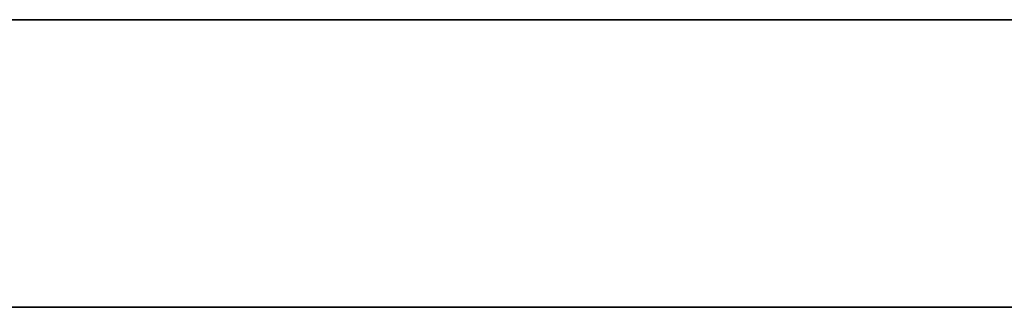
# Model space of a CAD drawing. Header units: millimetres. Extents: x -1100 to 1100, y -7 to 710.
# Tile 141 of 256: x -331.11 to -315.7, y 705.5 to 710. Entities that reach past the tile are written whole.
import ezdxf

# ---------------------------------------------------------------- set-up
doc = ezdxf.new("R2010")
doc.units = ezdxf.units.MM
doc.header["$MEASUREMENT"] = 0
doc.layers.add('IGES LEVEL 15', color=7, linetype='Continuous')

msp = doc.modelspace()

# ---------------------------------------------------------------- linework, layer by layer
at = {"layer": 'IGES LEVEL 15'}
for points in [[(-1100, 710, 0), (-1100, 710, 1200), (1100, 710, 1200), (1100, 710, 0)], [(1100, 710, 0), (1100, 710, -1200), (-1100, 710, -1200), (-1100, 710, 0)]]:
    msp.add_rational_spline(points, [1, 0.333333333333, 0.333333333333, 1], degree=3, dxfattribs=at)
at = {"layer": 'IGES LEVEL 15', "color": 253}
for points in [[(-1100, 710, 0), (-1100, 710, 1200), (1100, 710, 1200), (1100, 710, 0)], [(1100, 710, 0), (1100, 710, -1200), (-1100, 710, -1200), (-1100, 710, 0)], [(-1100, 710, 0), (-1100, 710, 1200), (1100, 710, 1200), (1100, 710, 0)], [(1100, 710, 0), (1100, 710, -1200), (-1100, 710, -1200), (-1100, 710, 0)], [(-1100, 705.5, 0), (-1100, 705.5, 1200), (1100, 705.5, 1200), (1100, 705.5, 0)], [(1100, 705.5, 0), (1100, 705.5, -1200), (-1100, 705.5, -1200), (-1100, 705.5, 0)]]:
    msp.add_rational_spline(points, [1, 0.333333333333, 0.333333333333, 1], degree=3, dxfattribs=at)
msp.add_open_spline([(-1100, 710, 0), (0, 710, 0), (1100, 710, 0)], degree=2, dxfattribs=at)

doc.saveas('drawing.dxf')
